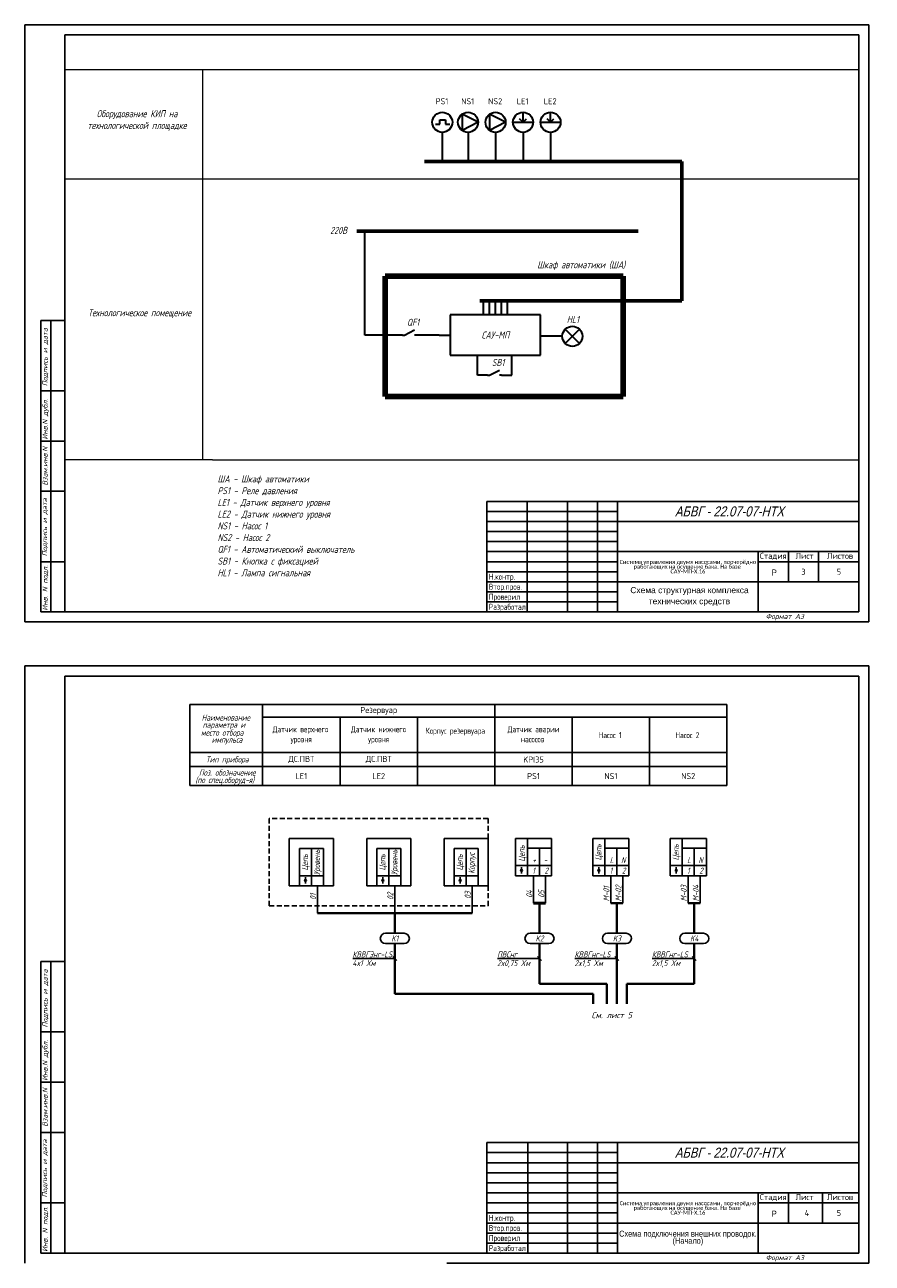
# Model space of a CAD drawing. Header units: millimetres. Extents: x 2325 to 2747, y 707 to 2640.
# Tile 2 of 4: x 2325 to 2747, y 1045 to 1660. Entities that reach past the tile are written whole.
import ezdxf
from ezdxf.enums import TextEntityAlignment as Align

# ---------------------------------------------------------------- set-up
doc = ezdxf.new("R2010")
doc.units = ezdxf.units.MM
doc.linetypes.add('DASHED2', pattern=[0.375, 0.25, -0.125])
for name, color, linetype in [('_FORMAT OSNOVNAJA', 1, 'Continuous'), ('_TABLITSA OSNOVNAJA', 3, 'Continuous'), ('_TABLITSA TONKAJA', 2, 'Continuous'), ('Размеры', 3, 'Continuous'), ('Текст', 7, 'Continuous'), ('Форматка', 4, 'Continuous')]:
    doc.layers.add(name, color=color, linetype=linetype)
doc.layers.add('Слой1', color=10, linetype='Continuous', lineweight=200, plot=False)
doc.styles.add('35', font='romans.shx', dxfattribs={"width": 0.7, "oblique": 15, "height": 3.5})
doc.styles.add('Arial', font='arial.ttf')
doc.styles.add('Romans8', font='romans8.shx', dxfattribs={"width": 0.8, "height": 3})
doc.styles.add('style3', font='simplex.shx', dxfattribs={"height": 3})
doc.styles.add('style4', font='romans.shx', dxfattribs={"width": 0.7, "height": 3})
doc.styles.add('ДЛЯ текста', font='GOST_AU.ttf', dxfattribs={"oblique": 15, "height": 3.5})

msp = doc.modelspace()

# ---------------------------------------------------------------- linework, layer by layer
at = {"lineweight": 15}
for p, q in [((2739.92, 1638.04), (2344.92, 1638.04)), ((2413.37, 1638.04), (2413.37, 1583.61)), ((2739.92, 1583.61), (2344.92, 1583.61)), ((2413.37, 1583.61), (2413.37, 1444.06)), ((2418.32, 1444.06), (2344.92, 1444.06)), ((2418.32, 1444.06), (2739.92, 1444.06))]:
    msp.add_line(p, q, dxfattribs=at)
at = {"color": 7, "lineweight": 30, "ltscale": 10}
for p, q in [((2550.5, 1611.97), (2542.56, 1616.01)), ((2542.56, 1616.01), (2542.56, 1607.92)), ((2564.19, 1611.97), (2556.25, 1616.01)), ((2556.25, 1616.01), (2556.25, 1607.92)), ((2550.5, 1611.97), (2542.56, 1607.92)), ((2564.19, 1611.97), (2556.25, 1607.92))]:
    msp.add_line(p, q, dxfattribs=at)
at = {"lineweight": 30}
for p, q in [((2572.86, 1611.97), (2571.15, 1613.66)), ((2572.86, 1611.97), (2572.86, 1616.97)), ((2572.86, 1611.97), (2574.57, 1613.66)), ((2586.57, 1611.97), (2584.86, 1613.66)), ((2586.57, 1611.97), (2586.57, 1616.97)), ((2586.57, 1611.97), (2588.28, 1613.66)), ((2529.39, 1611.03), (2531.49, 1611.03)), ((2531.49, 1611.03), (2531.49, 1613.13)), ((2531.49, 1613.13), (2534.29, 1613.13)), ((2534.29, 1613.13), (2534.29, 1611.03)), ((2534.29, 1611.03), (2536.39, 1611.03)), ((2567.86, 1611.97), (2577.86, 1611.97)), ((2581.57, 1611.97), (2591.57, 1611.97)), ((2532.7, 1606.97), (2532.7, 1592.5)), ((2545.5, 1606.97), (2545.5, 1592.5)), ((2559.19, 1606.97), (2559.19, 1592.5)), ((2572.86, 1606.97), (2572.86, 1592.5)), ((2586.57, 1606.97), (2586.57, 1592.5)), ((2494.2, 1506.18), (2494.2, 1557.81)), ((2553.19, 1516.18), (2553.19, 1523.18)), ((2556.19, 1516.18), (2556.19, 1523.18)), ((2559.19, 1516.18), (2559.19, 1523.18)), ((2562.19, 1516.18), (2562.19, 1523.18)), ((2565.19, 1516.18), (2565.19, 1523.18)), ((2536.63, 1516.18), (2536.63, 1496.18)), ((2581.63, 1516.18), (2536.63, 1516.18)), ((2581.63, 1496.18), (2581.63, 1516.18)), ((2600.95, 1501.99), (2593.88, 1509.07)), ((2593.88, 1501.99), (2600.95, 1509.07)), ((2499.2, 1506.18), (2494.2, 1506.18)), ((2504.2, 1506.18), (2499.2, 1506.18)), ((2512.91, 1506.18), (2504.2, 1506.18)), ((2531.07, 1506.18), (2519.91, 1506.18)), ((2531.07, 1506.18), (2536.63, 1506.18)), ((2592.42, 1505.53), (2581.63, 1505.53)), ((2536.63, 1496.18), (2581.63, 1496.18)), ((2550.23, 1486.18), (2550.23, 1496.18)), ((2567.23, 1486.18), (2567.23, 1496.18)), ((2555.23, 1486.18), (2550.23, 1486.18)), ((2562.23, 1486.18), (2567.23, 1486.18))]:
    msp.add_line(p, q, dxfattribs=at)
at = {"lineweight": 60}
for p, q in [((2523.79, 1592.5), (2595.73, 1592.5)), ((2651.91, 1592.5), (2592.86, 1592.5)), ((2651.91, 1523.18), (2651.91, 1592.5)), ((2490.09, 1557.81), (2630.12, 1557.81)), ((2551.39, 1523.18), (2567.45, 1523.18)), ((2567.45, 1523.18), (2651.91, 1523.18))]:
    msp.add_line(p, q, dxfattribs=at)
at = {"lineweight": 100}
for p, q in [((2504.2, 1475.56), (2504.2, 1535.5)), ((2622.65, 1535.5), (2504.2, 1535.5)), ((2622.65, 1535.5), (2622.65, 1475.56)), ((2622.65, 1475.56), (2504.2, 1475.56))]:
    msp.add_line(p, q, dxfattribs=at)
at = {"color": 0, "lineweight": 30}
for p, q in [((2512.91, 1506.18), (2513.91, 1506.18)), ((2513.91, 1506.18), (2518.91, 1508.68)), ((2519.91, 1506.18), (2518.91, 1506.18)), ((2555.23, 1486.18), (2556.23, 1486.18)), ((2556.23, 1486.18), (2561.23, 1488.68)), ((2562.23, 1486.18), (2561.23, 1486.18))]:
    msp.add_line(p, q, dxfattribs=at)
for p, q in [((2407.03, 1315.04), (2407.03, 1322.47)), ((2407.03, 1322.47), (2674.34, 1322.47)), ((2443.31, 1315.49), (2443.31, 1322.47)), ((2558.83, 1315.49), (2558.83, 1322.47)), ((2674.34, 1315.49), (2674.34, 1322.47)), ((2443.31, 1298.56), (2407.03, 1298.56)), ((2443.31, 1298.56), (2443.31, 1282.09)), ((2481.82, 1298.56), (2481.82, 1282.09)), ((2520.32, 1298.56), (2520.32, 1282.09)), ((2558.83, 1298.56), (2558.83, 1282.09)), ((2558.83, 1298.56), (2558.83, 1282.09)), ((2597.33, 1298.56), (2597.33, 1282.09)), ((2635.84, 1298.56), (2635.84, 1282.09)), ((2674.34, 1298.56), (2674.34, 1282.09)), ((2443.31, 1291.59), (2407.03, 1291.59)), ((2443.31, 1291.59), (2558.83, 1291.59)), ((2558.83, 1291.59), (2674.34, 1291.59)), ((2407.03, 1282.09), (2443.31, 1282.09)), ((2443.31, 1282.09), (2481.82, 1282.09)), ((2481.82, 1282.09), (2520.32, 1282.09)), ((2520.32, 1282.09), (2558.83, 1282.09)), ((2558.83, 1282.09), (2597.33, 1282.09)), ((2597.33, 1282.09), (2635.84, 1282.09)), ((2635.84, 1282.09), (2674.34, 1282.09)), ((2478.56, 1255.81), (2456.56, 1255.81)), ((2456.56, 1255.81), (2456.56, 1232.31)), ((2478.56, 1250.81), (2478.56, 1255.81)), ((2478.56, 1232.31), (2478.56, 1250.81)), ((2517.07, 1255.81), (2495.07, 1255.81)), ((2495.07, 1255.81), (2495.07, 1232.31)), ((2517.07, 1250.81), (2517.07, 1255.81)), ((2517.07, 1232.31), (2517.07, 1250.81)), ((2555.57, 1255.81), (2533.57, 1255.81)), ((2533.57, 1255.81), (2533.57, 1232.31)), ((2555.57, 1250.81), (2555.57, 1255.81)), ((2555.57, 1232.31), (2555.57, 1250.81)), ((2456.56, 1232.31), (2461.56, 1232.31)), ((2473.56, 1232.31), (2478.56, 1232.31)), ((2495.07, 1232.31), (2500.07, 1232.31)), ((2512.07, 1232.31), (2517.07, 1232.31)), ((2533.57, 1232.31), (2538.57, 1232.31)), ((2550.57, 1232.31), (2555.57, 1232.31)), ((2513.74, 1208.69), (2504.45, 1208.69)), ((2585.73, 1208.69), (2576.44, 1208.69)), ((2624.23, 1208.69), (2614.95, 1208.69)), ((2662.74, 1208.69), (2653.45, 1208.69)), ((2508.11, 1197.14), (2510.03, 1195.17)), ((2580.1, 1197.14), (2582.02, 1195.17)), ((2618.61, 1197.14), (2620.52, 1195.17)), ((2657.11, 1197.14), (2659.03, 1195.17))]:
    msp.add_line(p, q)
at = {"color": 7}
for p, q in [((2407.03, 1315.04), (2407.03, 1282.09)), ((2443.31, 1315.04), (2443.31, 1282.09)), ((2558.83, 1315.04), (2558.83, 1282.09)), ((2461.56, 1250.81), (2461.56, 1232.31)), ((2461.56, 1250.81), (2473.56, 1250.81)), ((2467.56, 1250.81), (2467.56, 1232.31)), ((2473.56, 1250.81), (2473.56, 1232.31)), ((2500.07, 1250.81), (2500.07, 1232.31)), ((2500.07, 1250.81), (2512.07, 1250.81)), ((2506.07, 1250.81), (2506.07, 1232.31)), ((2512.07, 1250.81), (2512.07, 1232.31)), ((2538.57, 1250.81), (2538.57, 1232.31)), ((2538.57, 1250.81), (2550.57, 1250.81)), ((2544.57, 1250.81), (2544.57, 1232.31)), ((2550.57, 1250.81), (2550.57, 1232.31)), ((2569.08, 1255.81), (2569.08, 1237.31)), ((2569.08, 1255.81), (2587.08, 1255.81)), ((2575.08, 1255.81), (2575.08, 1237.31)), ((2575.08, 1250.97), (2587.08, 1250.97)), ((2581.08, 1250.97), (2581.08, 1237.31)), ((2587.08, 1250.97), (2587.08, 1237.31)), ((2607.59, 1255.81), (2607.59, 1237.31)), ((2607.59, 1255.81), (2625.59, 1255.81)), ((2613.59, 1255.81), (2613.59, 1237.31)), ((2613.59, 1250.97), (2625.59, 1250.97)), ((2619.59, 1250.97), (2619.59, 1237.31)), ((2625.59, 1250.97), (2625.59, 1237.31)), ((2646.09, 1255.81), (2646.09, 1237.31)), ((2646.09, 1255.81), (2664.09, 1255.81)), ((2652.09, 1255.81), (2652.09, 1237.31)), ((2652.09, 1250.97), (2664.09, 1250.97)), ((2658.09, 1250.97), (2658.09, 1237.31)), ((2664.09, 1250.97), (2664.09, 1237.31)), ((2569.08, 1242.31), (2587.08, 1242.31)), ((2572.13, 1240.41), (2572.13, 1241.53)), ((2572.13, 1238.38), (2572.13, 1239.51)), ((2575.08, 1237.31), (2575.08, 1242.31)), ((2607.59, 1242.31), (2625.59, 1242.31)), ((2610.63, 1240.41), (2610.63, 1241.53)), ((2610.63, 1238.38), (2610.63, 1239.51)), ((2613.59, 1237.31), (2613.59, 1242.31)), ((2646.09, 1242.31), (2664.09, 1242.31)), ((2649.14, 1240.41), (2649.14, 1241.53)), ((2649.14, 1238.38), (2649.14, 1239.51)), ((2652.09, 1237.31), (2652.09, 1242.31)), ((2461.56, 1237.31), (2473.56, 1237.31)), ((2461.56, 1232.31), (2473.56, 1232.31)), ((2464.61, 1235.41), (2464.61, 1236.53)), ((2464.61, 1233.38), (2464.61, 1234.51)), ((2467.56, 1232.31), (2467.56, 1237.31)), ((2470.56, 1232.31), (2470.56, 1218.69)), ((2500.07, 1237.31), (2512.07, 1237.31)), ((2500.07, 1232.31), (2512.07, 1232.31)), ((2503.11, 1235.41), (2503.11, 1236.53)), ((2503.11, 1233.38), (2503.11, 1234.51)), ((2506.07, 1232.31), (2506.07, 1237.31)), ((2509.07, 1232.31), (2509.07, 1218.69)), ((2538.57, 1237.31), (2550.57, 1237.31)), ((2538.57, 1232.31), (2550.57, 1232.31)), ((2541.62, 1235.41), (2541.62, 1236.53)), ((2541.62, 1233.38), (2541.62, 1234.51)), ((2544.57, 1232.31), (2544.57, 1237.31)), ((2547.57, 1232.31), (2547.57, 1218.69)), ((2569.08, 1237.31), (2587.08, 1237.31)), ((2578.08, 1237.31), (2578.08, 1223.69)), ((2584.09, 1237.31), (2584.09, 1223.69)), ((2607.59, 1237.31), (2625.59, 1237.31)), ((2616.59, 1237.31), (2616.59, 1223.69)), ((2622.59, 1237.31), (2622.59, 1223.69)), ((2646.09, 1237.31), (2664.09, 1237.31)), ((2655.09, 1237.31), (2655.09, 1223.69)), ((2661.1, 1237.31), (2661.1, 1223.69)), ((2504.43, 1203.51), (2513.71, 1203.51)), ((2576.42, 1203.51), (2585.7, 1203.51)), ((2614.92, 1203.51), (2624.21, 1203.51)), ((2653.43, 1203.51), (2662.71, 1203.51))]:
    msp.add_line(p, q, dxfattribs=at)
at = {"color": 3, "linetype": 'DASHED2', "ltscale": 10}
for p, q in [((2555.57, 1265.81), (2446.56, 1265.81)), ((2446.56, 1265.81), (2446.56, 1232.31)), ((2555.57, 1255.81), (2555.57, 1265.81)), ((2446.56, 1232.31), (2446.56, 1222.31)), ((2555.57, 1222.31), (2555.57, 1232.31)), ((2446.56, 1222.31), (2555.57, 1222.31))]:
    msp.add_line(p, q, dxfattribs=at)
at = {"color": 7, "lineweight": 50}
msp.add_line((2578.08, 1223.69), (2584.09, 1223.69), dxfattribs=at)
at = {"lineweight": 40}
for p, q in [((2581.08, 1223.69), (2581.08, 1208.69)), ((2619.59, 1223.69), (2619.59, 1208.69)), ((2658.1, 1223.69), (2658.1, 1208.69)), ((2547.57, 1218.69), (2470.56, 1218.69)), ((2509.07, 1218.69), (2509.09, 1208.69)), ((2509.07, 1203.51), (2509.07, 1183.51)), ((2581.06, 1203.51), (2581.06, 1183.51)), ((2619.56, 1203.51), (2619.56, 1183.51)), ((2658.07, 1203.51), (2658.07, 1183.51)), ((2509.07, 1183.51), (2509.07, 1178.51)), ((2614.56, 1183.51), (2581.06, 1183.51)), ((2614.56, 1183.51), (2614.56, 1173.51)), ((2619.56, 1183.51), (2619.56, 1173.51)), ((2624.56, 1183.51), (2658.07, 1183.51)), ((2624.56, 1183.51), (2624.56, 1173.51)), ((2509.07, 1178.51), (2607.7, 1178.51)), ((2607.7, 1178.51), (2607.7, 1173.51))]:
    msp.add_line(p, q, dxfattribs=at)
at = {"color": 7, "lineweight": 40}
for p, q in [((2616.59, 1223.69), (2622.59, 1223.69)), ((2655.09, 1223.69), (2661.1, 1223.69))]:
    msp.add_line(p, q, dxfattribs=at)
at = {"color": 7, "linetype": 'Continuous'}
for p, q in [((2509.07, 1196.16), (2488.11, 1196.16)), ((2581.06, 1196.16), (2560.1, 1196.16)), ((2619.56, 1196.16), (2598.61, 1196.16)), ((2658.07, 1196.16), (2637.11, 1196.16))]:
    msp.add_line(p, q, dxfattribs=at)
for points in [[(2443.31, 1316.15), (2481.82, 1316.15), (2481.82, 1298.56), (2443.31, 1298.56)], [(2481.82, 1316.15), (2520.32, 1316.15), (2520.32, 1298.56), (2481.82, 1298.56)], [(2520.32, 1316.15), (2558.83, 1316.15), (2558.83, 1298.56), (2520.32, 1298.56)], [(2558.83, 1316.15), (2597.33, 1316.15), (2597.33, 1298.56), (2558.83, 1298.56)], [(2597.33, 1316.15), (2635.84, 1316.15), (2635.84, 1298.56), (2597.33, 1298.56)], [(2635.84, 1316.15), (2674.34, 1316.15), (2674.34, 1298.56), (2635.84, 1298.56)]]:
    msp.add_lwpolyline(points, close=True)
at = {"color": 7, "lineweight": 30, "ltscale": 10}
for centre in [(2532.7, 1611.97), (2545.5, 1611.97), (2559.19, 1611.97), (2572.86, 1611.97), (2586.57, 1611.97)]:
    msp.add_circle(centre, 5, dxfattribs=at)
at = {"lineweight": 30, "ltscale": 10}
msp.add_circle((2597.42, 1505.53), 5, dxfattribs=at)
at = {"color": 7}
for centre in [(2572.13, 1239.96), (2610.63, 1239.96), (2649.14, 1239.96), (2464.61, 1234.96), (2503.11, 1234.96), (2541.62, 1234.96)]:
    msp.add_circle(centre, 0.452, dxfattribs=at)
for centre, start, end in [((2504.45, 1206.1), 90, 269.45154), ((2513.71, 1206.1), 270, 89.45154), ((2576.44, 1206.1), 90, 269.45154), ((2585.7, 1206.1), 270, 89.45154), ((2614.95, 1206.1), 90, 269.45154), ((2624.21, 1206.1), 270, 89.45154), ((2653.45, 1206.1), 90, 269.45154), ((2662.71, 1206.1), 270, 89.45154)]:
    msp.add_arc(centre, 2.59, start, end, dxfattribs=at)
at = {"layer": '_FORMAT OSNOVNAJA', "color": 7}
for p, q in [((2554.92, 1423.47), (2554.92, 1368.47)), ((2739.92, 1423.47), (2554.92, 1423.47))]:
    msp.add_line(p, q, dxfattribs=at)
at = {"layer": '_TABLITSA OSNOVNAJA', "color": 7}
for p, q in [((2574.92, 1423.47), (2574.92, 1368.47)), ((2594.92, 1368.47), (2594.92, 1423.47)), ((2609.92, 1423.47), (2609.92, 1368.47)), ((2619.92, 1368.47), (2619.92, 1423.47)), ((2739.92, 1413.47), (2619.92, 1413.47)), ((2619.92, 1398.47), (2739.92, 1398.47)), ((2689.92, 1398.47), (2689.92, 1368.47)), ((2704.92, 1383.47), (2704.92, 1398.47)), ((2719.92, 1398.47), (2719.92, 1383.47)), ((2689.92, 1393.47), (2739.92, 1393.47)), ((2739.92, 1383.47), (2619.92, 1383.47))]:
    msp.add_line(p, q, dxfattribs=at)
at = {"layer": '_TABLITSA TONKAJA', "color": 7}
for p, q in [((2554.92, 1418.47), (2619.92, 1418.47)), ((2554.92, 1413.47), (2619.92, 1413.47)), ((2619.92, 1408.47), (2554.92, 1408.47)), ((2619.92, 1408.47), (2554.92, 1408.47)), ((2554.92, 1403.47), (2619.92, 1403.47)), ((2554.92, 1403.47), (2619.92, 1403.47)), ((2554.92, 1398.47), (2619.92, 1398.47)), ((2554.92, 1398.47), (2619.92, 1398.47)), ((2619.92, 1393.47), (2554.92, 1393.47)), ((2619.92, 1393.47), (2554.92, 1393.47)), ((2554.92, 1388.47), (2619.92, 1388.47)), ((2554.92, 1388.47), (2619.92, 1388.47)), ((2619.92, 1383.47), (2554.92, 1383.47)), ((2619.92, 1383.47), (2554.92, 1383.47)), ((2619.92, 1378.47), (2554.92, 1378.47)), ((2619.92, 1378.47), (2554.92, 1378.47)), ((2554.92, 1373.47), (2619.92, 1373.47)), ((2554.92, 1373.47), (2619.92, 1373.47))]:
    msp.add_line(p, q, dxfattribs=at)
at = {"layer": 'Размеры', "color": 7}
for p, q in [((2587.08, 1250.97), (2587.08, 1255.81)), ((2625.59, 1250.97), (2625.59, 1255.81)), ((2664.09, 1250.97), (2664.09, 1255.81))]:
    msp.add_line(p, q, dxfattribs=at)
at = {"layer": 'Слой1', "color": 7, "lineweight": -3}
for p, q in [((2324.92, 1660.47), (2324.92, 1363.47)), ((2324.92, 1660.47), (2324.92, 1363.47)), ((2744.92, 1660.47), (2744.92, 1363.47)), ((2744.92, 1660.47), (2744.92, 1363.47)), ((2744.92, 1660.47), (2744.92, 1363.47)), ((2744.92, 1660.47), (2744.92, 1363.47)), ((2744.92, 1660.47), (2744.92, 1363.47)), ((2324.92, 1341.59), (2324.92, 1044.59)), ((2324.92, 1341.59), (2324.92, 1044.59)), ((2744.92, 1341.59), (2744.92, 1044.59)), ((2744.92, 1341.59), (2744.92, 1044.59)), ((2744.92, 1341.59), (2744.92, 1044.59)), ((2744.92, 1341.59), (2744.92, 1044.59)), ((2744.92, 1341.59), (2744.92, 1044.59))]:
    msp.add_line(p, q, dxfattribs=at)
at = {"layer": 'Слой1', "color": 7, "linetype": 'ByBlock', "lineweight": -3, "ltscale": 0.4}
for p, q in [((2324.92, 1660.47), (2534.92, 1660.47)), ((2530.4, 1660.47), (2744.92, 1660.47)), ((2324.92, 1363.47), (2744.92, 1363.47)), ((2324.92, 1363.47), (2534.92, 1363.47)), ((2324.92, 1363.47), (2534.92, 1363.47)), ((2324.92, 1341.59), (2534.92, 1341.59)), ((2534.92, 1341.59), (2744.92, 1341.59)), ((2534.92, 1044.59), (2744.92, 1044.59)), ((2534.92, 1044.59), (2744.92, 1044.59)), ((2534.92, 1044.59), (2744.92, 1044.59))]:
    msp.add_line(p, q, dxfattribs=at)
at = {"layer": 'Форматка', "color": 7, "lineweight": -3}
for p, q in [((2344.92, 1368.47), (2344.92, 1655.47)), ((2344.92, 1655.47), (2739.92, 1655.47)), ((2739.92, 1655.47), (2739.92, 1368.47)), ((2344.92, 1513.47), (2332.92, 1513.47)), ((2332.92, 1368.47), (2332.92, 1513.47)), ((2337.92, 1368.47), (2337.92, 1513.47)), ((2344.92, 1478.47), (2332.92, 1478.47)), ((2344.92, 1453.47), (2332.92, 1453.47)), ((2344.92, 1428.47), (2332.92, 1428.47)), ((2344.92, 1393.47), (2332.92, 1393.47)), ((2739.92, 1368.47), (2332.92, 1368.47)), ((2344.92, 1049.59), (2344.92, 1336.59)), ((2344.92, 1336.59), (2739.92, 1336.59)), ((2739.92, 1336.59), (2739.92, 1049.59)), ((2344.92, 1194.59), (2332.92, 1194.59)), ((2332.92, 1049.59), (2332.92, 1194.59)), ((2337.92, 1049.59), (2337.92, 1194.59)), ((2344.92, 1159.59), (2332.92, 1159.59)), ((2344.92, 1134.59), (2332.92, 1134.59)), ((2344.92, 1109.59), (2332.92, 1109.59)), ((2739.92, 1104.59), (2554.92, 1104.59)), ((2554.92, 1104.59), (2554.92, 1049.59)), ((2575.3, 1104.59), (2575.3, 1049.59)), ((2594.92, 1104.59), (2594.92, 1049.59)), ((2609.92, 1104.59), (2609.92, 1049.59)), ((2619.92, 1104.59), (2619.92, 1049.59)), ((2619.92, 1099.59), (2554.92, 1099.59)), ((2619.92, 1094.59), (2554.92, 1094.59)), ((2619.92, 1094.59), (2739.92, 1094.59)), ((2619.92, 1089.59), (2554.92, 1089.59)), ((2619.92, 1084.59), (2554.92, 1084.59)), ((2619.92, 1079.59), (2554.92, 1079.59)), ((2619.92, 1079.59), (2739.92, 1079.59)), ((2689.92, 1079.59), (2689.92, 1049.59)), ((2704.92, 1079.59), (2704.92, 1064.59)), ((2721.92, 1079.59), (2721.92, 1064.59)), ((2344.92, 1074.59), (2332.92, 1074.59)), ((2619.92, 1074.59), (2554.92, 1074.59)), ((2739.92, 1074.59), (2689.92, 1074.59)), ((2619.92, 1069.59), (2554.92, 1069.59)), ((2619.92, 1064.59), (2554.92, 1064.59)), ((2619.92, 1059.59), (2554.92, 1059.59)), ((2619.92, 1064.59), (2739.92, 1064.59)), ((2619.92, 1054.59), (2554.92, 1054.59)), ((2739.92, 1049.59), (2332.92, 1049.59))]:
    msp.add_line(p, q, dxfattribs=at)

# ---------------------------------------------------------------- texts
at = {"lineweight": -3, "style": 'Arial', "oblique": 15, "width": 0.8}
for p in [(2702.68, 1418.46), (2702.68, 1099.58)]:
    msp.add_text('АБВГ - 22.07-07-НТХ', height=5, dxfattribs=at).set_placement(p, align=Align.MIDDLE_RIGHT)
at = {"color": 7, "style": 'Arial', "width": 0.8}
for p in [(2696.69, 1386.59), (2696.69, 1067.71)]:
    msp.add_text('Р', height=3, dxfattribs=at).set_placement(p)
at = {"color": 7, "oblique": 15}
for s, style, width, p in [('Наименование', 'style4', 0.7, (2412.96, 1314.43)), ('параметра и', 'style4', 0.7, (2413.46, 1310.84)), ('место отбора', 'style4', 0.7, (2412.61, 1306.94)), ('импульса', 'style4', 0.7, (2417.96, 1303.44)), ('Тип прибора', 'style4', 0.7, (2415.07, 1293.64)), ('Поз. обозначение', 'style4', 0.7, (2411.62, 1287.08)), ('(по спец.оборуд-я)', 'style4', 0.7, (2409.84, 1283.4)), ('+', 'style3', 0.669676, (2577.55, 1243.55)), ('-', 'style3', 0.669676, (2583.14, 1243.55)), ('L', 'style3', 0.669676, (2616.06, 1243.55)), ('N', 'style3', 0.669676, (2621.65, 1243.55)), ('L', 'style3', 0.669676, (2654.56, 1243.55)), ('N', 'style3', 0.669676, (2660.16, 1243.55)), ('1', 'style3', 0.669676, (2577.5, 1238.33)), ('2', 'style3', 0.669676, (2583.61, 1238.33)), ('1', 'style3', 0.669676, (2616, 1238.33)), ('2', 'style3', 0.669676, (2622.11, 1238.33)), ('1', 'style3', 0.669676, (2654.51, 1238.33)), ('2', 'style3', 0.669676, (2660.62, 1238.33))]:
    msp.add_text(s, height=3, dxfattribs=dict(at, style=style, width=width)).set_placement(p)
at = {"color": 7, "style": 'style4', "oblique": 15}
for s, width, p in [('Цепь', 0.7, (2573.7, 1244.29)), ('Цепь', 0.7, (2611.86, 1244.9)), ('Цепь', 0.7, (2650.37, 1244.9)), ('Цепь', 0.7, (2465.84, 1239.9)), ('Уровень', 0.7, (2471.84, 1237.64)), ('Цепь', 0.7, (2504.35, 1239.9)), ('Уровень', 0.7, (2510.35, 1237.64)), ('Цепь', 0.7, (2542.85, 1239.9)), ('Корпус', 0.7, (2548.8, 1238.23)), ('01', 0.700428, (2469.83, 1225.31)), ('02', 0.700428, (2508.33, 1225.31)), ('03', 0.700428, (2546.84, 1225.79)), ('04', 0.700428, (2577.49, 1226.35)), ('05', 0.700428, (2583.5, 1226.35)), ('M-01', 0.700428, (2615.85, 1224.56)), ('M-02', 0.700428, (2621.86, 1224.56)), ('M-03', 0.700428, (2654.36, 1224.56)), ('M-04', 0.700428, (2660.36, 1224.56))]:
    msp.add_text(s, height=3, rotation=90, dxfattribs=dict(at, width=width)).set_placement(p)
for s, width, p in [('K1', 0.7, (2509.08, 1206.1)), ('K2', 0.7, (2581.07, 1206.1)), ('K3', 0.7, (2619.58, 1206.1)), ('K4', 0.7, (2658.08, 1206.1)), ('См. лист 5', 0.8, (2617.03, 1167.95))]:
    msp.add_text(s, height=3, dxfattribs=dict(at, width=width)).set_placement(p, align=Align.MIDDLE_CENTER)
at = {"color": 0, "style": 'style3', "oblique": 15, "width": 0.7}
for s, p in [('4x1 Xм', (2488, 1192.35)), ('КВВГЭнг-LS', (2488, 1196.68)), ('2x0,75 Xм', (2559.99, 1192.35)), ('ПВСнг', (2559.99, 1196.68)), ('2x1,5 Xм', (2598.5, 1192.35)), ('КВВГнг-LS', (2598.5, 1196.68)), ('2x1,5 Xм', (2637, 1192.35)), ('КВВГнг-LS', (2637, 1196.68))]:
    msp.add_text(s, height=3, dxfattribs=at).set_placement(p)
at = {"color": 7, "linetype": 'Continuous', "char_height": 3.5, "attachment_point": 5, "style": 'ДЛЯ текста'}
for s, insert, width in [('\\A1;Оборудование КИП на технологической площадке', (2380.79, 1612.85), 54.1238), ('\\A1;220В', (2481.09, 1558.24), 28.0293), ('\\A1;Технологическое помещение', (2382.04, 1516.8), 80.1554), ('\\A1;QF1', (2518.14, 1512.51), 7.5321), ('\\A1;SB1', (2560.46, 1492.51), 7.5321)]:
    msp.add_mtext(s, dxfattribs=dict(at, insert=insert, width=width))
at = {"color": 7, "linetype": 'Continuous', "lineweight": 30, "char_height": 3.5, "style": 'ДЛЯ текста'}
for s, insert, width, attachment_point in [('\\A1;Шкаф автоматики (ША)', (2601.84, 1540.65), 60.5308, 5), ('\\A1;HL1', (2597.69, 1513.92), 27.4144, 5), ('\\A1;САУ-МП', (2559.13, 1506.18), 45, 5), ('\\A1;ША - Шкаф автоматики\\PPS1 - Реле давления\\PLE1 - Датчик верхнего уровня\\PLE2 - Датчик нижнего уровня\\PNS1 - Насос 1\\PNS2 - Насос 2 \\PQF1 - Автоматический выключатель\\PSB1 - Кнопка с фиксацией\\PHL1 - Лампа сигнальная', (2420.85, 1411.27), 151.3185, 4)]:
    msp.add_mtext(s, dxfattribs=dict(at, insert=insert, width=width, attachment_point=attachment_point))
at = {"char_height": 2.2, "width": 70, "attachment_point": 5, "line_spacing_factor": 0.7, "style": 'Arial'}
for insert in [(2654.92, 1390.97), (2654.92, 1072.09)]:
    msp.add_mtext('{\\fCalibri|b0|i0|c204|p34;\\H0.91667x;Система управления двумя насосами, поочерёдно работающих на осушение бака.\\fCalibri|b0|i0|c0|p34; \\fCalibri|b0|i0|c204|p34;На базе \\H1.8129x; \\H0.5516x;САУ-МП-Х.16\\H1.8265x; }', dxfattribs=dict(at, insert=insert))
at = {"char_height": 3, "attachment_point": 1, "style": 'style4'}
for s, heights, insert in [('\\pi5.0029;Датчик верхнего \\P\\pi13.903;уровня', [9.77], (2443.31, 1311.65)), ('\\pi5.4529;Датчик нижнего \\P\\pi13.903;уровня', [9.77], (2481.82, 1311.65)), ('\\pi4.1029;Корпус резервуара', [0], (2520.32, 1310.87)), ('\\pi6.4029;Датчик аварии \\P\\pi13.003;насосов', [9.77], (2558.83, 1311.65)), ('\\pi13.153;Насос 1', [0], (2597.33, 1308.7)), ('\\pi12.853;Насос 2', [0], (2635.84, 1308.7))]:
    msp.add_mtext_dynamic_manual_height_columns(s, width=38.5057, gutter_width=15, heights=heights, dxfattribs=dict(at, insert=insert))
at = {"color": 7, "insert": (2654.92, 1057.09), "char_height": 3, "width": 70, "attachment_point": 5, "line_spacing_factor": 0.7, "style": 'Arial'}
msp.add_mtext('\\pt24;{\\W0.8;Схема подключения внешних проводок. (Начало)}', dxfattribs=at)
at = {"layer": 'Текст', "color": 7, "lineweight": 30, "ltscale": 6.666667, "char_height": 3, "width": 11.3228, "attachment_point": 5, "style": 'Romans8'}
for s, insert in [('PS1', (2532.54, 1622.43)), ('NS1', (2545.34, 1622.43)), ('NS2', (2559.03, 1622.43)), ('LE1', (2572.7, 1622.43)), ('LE2', (2586.41, 1622.43))]:
    msp.add_mtext(s, dxfattribs=dict(at, insert=insert))
at = {"layer": 'Текст', "color": 7, "ltscale": 6.666667, "char_height": 3, "style": 'Romans8'}
for s, insert, width, attachment_point in [('Стадия', (2697.42, 1397.86), 15, 2), ('\\pi3.55;Лист', (2704.92, 1397.86), 15, 1), ('\\pi4.1499;Листов', (2719.92, 1397.86), 20, 1), ('Стадия', (2697.42, 1078.98), 15, 2), ('\\pi3.55;Лист', (2704.92, 1078.98), 15, 1), ('\\pi4.1499;Листов', (2719.92, 1078.98), 20, 1)]:
    msp.add_mtext(s, dxfattribs=dict(at, insert=insert, width=width, attachment_point=attachment_point))
at = {"layer": 'Текст', "color": 7, "char_height": 3, "width": 21.4279, "attachment_point": 1, "style": 'Romans8'}
for insert in [(2555.87, 1402.51), (2555.87, 1083.63)]:
    msp.add_mtext('{\\W0.7;\\P\\P\\PН.контр.   \\PВтор.пров.\\PПроверил\\PРазработал}', dxfattribs=dict(at, insert=insert))
at = {"layer": 'Текст', "color": 7, "ltscale": 100, "char_height": 3, "attachment_point": 5, "style": 'Romans8'}
for s, insert, width in [('\\A1;3', (2712.42, 1388.47), 15), ('\\A1;5', (2730.05, 1388.47), 19.7446), ('\\A1;4', (2714.15, 1069.59), 19.7446), ('\\A1;5', (2730.05, 1069.59), 19.7446)]:
    msp.add_mtext(s, dxfattribs=dict(at, insert=insert, width=width))
at = {"layer": 'Текст', "color": 0, "char_height": 3, "attachment_point": 5, "line_spacing_factor": 0.9, "style": 'Romans8'}
for s, insert, width in [('\\A1;Резервуар', (2501.07, 1319.31), 115.5172), ('\\A1;ДС.ПВТ', (2462.56, 1295.08), 38.5057), ('\\A1;ДС.ПВТ', (2501.07, 1295.08), 38.5057), ('\\A1;KPI35', (2578.08, 1295.08), 38.5057), ('\\A1;LE1', (2462.56, 1286.84), 38.5057), ('\\A1;LE2', (2501.07, 1286.84), 38.5057), ('\\A1;PS1', (2578.08, 1286.84), 38.5057), ('\\A1;NS1', (2616.59, 1286.84), 38.5057), ('\\A1;NS2', (2655.09, 1286.84), 38.5057)]:
    msp.add_mtext(s, dxfattribs=dict(at, insert=insert, width=width))
at = {"layer": 'Форматка', "color": 7, "lineweight": -3, "style": '35', "oblique": 15, "width": 0.9}
for s, p in [('Подпись и дата', (2336.26, 1480.71)), ('Инв.N дубл.', (2336.26, 1454.17)), ('Взам.инв.N', (2336.26, 1431.29)), ('Подпись и дата', (2336.06, 1396.14)), ('Инв. N подл.', (2336.26, 1369.1)), ('Подпись и дата', (2336.26, 1161.83)), ('Инв.N дубл.', (2336.26, 1135.29)), ('Взам.инв.N', (2336.26, 1112.42)), ('Подпись и дата', (2336.06, 1077.26)), ('Инв. N подл.', (2336.26, 1050.22))]:
    msp.add_text(s, height=2.5, rotation=90, dxfattribs=at).set_placement(p)
at = {"layer": 'Форматка', "color": 7, "lineweight": -3, "style": 'Arial'}
for s, p in [('Схема структурная комплекса', (2655.7, 1379.31)), ('технических средств', (2655.7, 1373.81))]:
    msp.add_text(s, height=3, dxfattribs=at).set_placement(p, align=Align.MIDDLE_CENTER)
at = {"layer": 'Форматка', "color": 7, "lineweight": -3, "style": '35', "oblique": 15}
for p in [(2693.64, 1365), (2693.64, 1046.12)]:
    msp.add_text('Формат А3', height=2.5, dxfattribs=at).set_placement(p)

doc.saveas('drawing.dxf')
